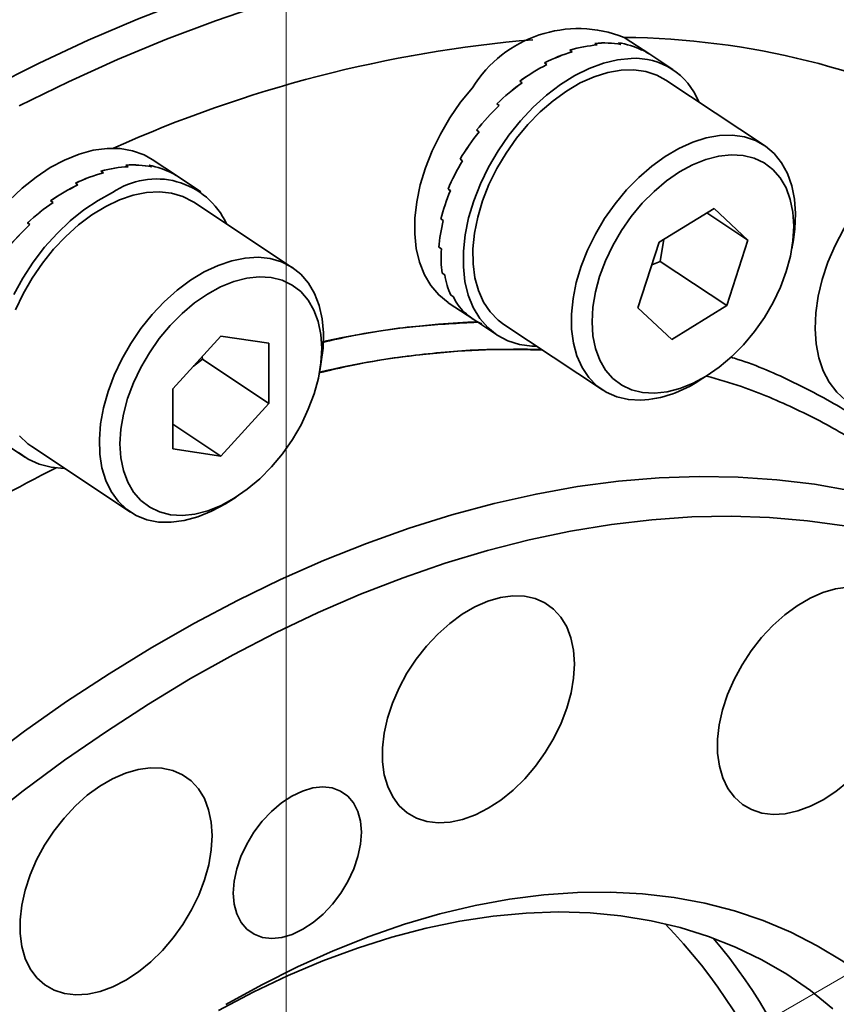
# Model space of a CAD drawing. Header units: millimetres. Extents: x 6316 to 18291, y -19059 to -9021.
# Tile 136 of 146: x 18170.65 to 18173.46, y -18631.53 to -18628.15. Entities that reach past the tile are written whole.
import ezdxf

# ---------------------------------------------------------------- set-up
doc = ezdxf.new("R2010")
doc.units = ezdxf.units.MM
doc.header["$LTSCALE"] = 10
doc.layers.add('1轮廓实线层', color=7, linetype='Continuous', lineweight=18)

msp = doc.modelspace()

# ---------------------------------------------------------------- linework, layer by layer
at = {"color": 7, "linetype": 'Continuous', "lineweight": 35}
for p, q in [((18171.3414, -18629.237), (18171.5068, -18629.262)), ((18171.5068, -18629.262), (18171.5072, -18629.4685)), ((18171.6819, -18629.3568), (18171.6872, -18629.3256)), ((18171.3673, -18629.8076), (18171.394, -18629.7906))]:
    msp.add_line(p, q, dxfattribs=at)
at = {"color": 7, "linetype": 'Continuous', "lineweight": 35, "flags": 128}
for points in [[(18173.4969, -18630.1003), (18173.4548, -18630.1061), (18173.4112, -18630.1188), (18173.3672, -18630.1381), (18173.3233, -18630.1637), (18173.2804, -18630.1951), (18173.2392, -18630.2318), (18173.2006, -18630.2731), (18173.1651, -18630.3183), (18173.1335, -18630.3666), (18173.1062, -18630.417), (18173.0838, -18630.4688), (18173.0667, -18630.521), (18173.0551, -18630.5726), (18173.0493, -18630.6227), (18173.0494, -18630.6705), (18173.0554, -18630.7151), (18173.0672, -18630.7556), (18173.0845, -18630.7914), (18173.107, -18630.8219), (18173.1345, -18630.8464), (18173.1662, -18630.8646), (18173.2018, -18630.8761), (18173.2406, -18630.8807), (18173.2818, -18630.8784), (18173.3247, -18630.8691), (18173.3686, -18630.8531), (18173.4127, -18630.8306), (18173.4562, -18630.802), (18173.4983, -18630.7678)], [(18172.5573, -18630.3632), (18172.5542, -18630.3169), (18172.5454, -18630.2743), (18172.5308, -18630.236), (18172.5108, -18630.2028), (18172.4858, -18630.1752), (18172.4561, -18630.1538), (18172.4223, -18630.1389), (18172.3851, -18630.1309), (18172.345, -18630.1297), (18172.3029, -18630.1356), (18172.2594, -18630.1482), (18172.2153, -18630.1676), (18172.1714, -18630.1932), (18172.1285, -18630.2246), (18172.0873, -18630.2613), (18172.0487, -18630.3026), (18172.0132, -18630.3478), (18171.9816, -18630.396), (18171.9543, -18630.4465), (18171.9319, -18630.4983), (18171.9148, -18630.5504), (18171.9032, -18630.602), (18171.8975, -18630.6522), (18171.8976, -18630.7), (18171.9035, -18630.7445), (18171.9153, -18630.7851), (18171.9326, -18630.8209), (18171.9552, -18630.8514), (18171.9826, -18630.8759), (18172.0144, -18630.8941), (18172.0499, -18630.9056), (18172.0887, -18630.9102), (18172.1299, -18630.9078), (18172.1728, -18630.8986), (18172.2167, -18630.8825), (18172.2608, -18630.86), (18172.3043, -18630.8314), (18172.3464, -18630.7973), (18172.3864, -18630.7582), (18172.4235, -18630.7149), (18172.4571, -18630.668), (18172.4867, -18630.6186), (18172.5116, -18630.5673), (18172.5314, -18630.5153), (18172.5457, -18630.4633), (18172.5544, -18630.4123), (18172.5573, -18630.3632)], [(18171.8248, -18630.9424), (18171.8218, -18630.9046), (18171.8128, -18630.8706), (18171.7981, -18630.8415), (18171.7781, -18630.8179), (18171.7534, -18630.8006), (18171.7247, -18630.7901), (18171.6927, -18630.7865), (18171.6582, -18630.79), (18171.6224, -18630.8005), (18171.586, -18630.8178), (18171.5501, -18630.8413), (18171.5158, -18630.8704), (18171.4838, -18630.9043), (18171.4552, -18630.9421), (18171.4306, -18630.9827), (18171.4108, -18631.0251), (18171.3963, -18631.0681), (18171.3874, -18631.1105), (18171.3845, -18631.1512), (18171.3876, -18631.189), (18171.3966, -18631.223), (18171.4113, -18631.2521), (18171.4312, -18631.2757), (18171.4559, -18631.293), (18171.4847, -18631.3035), (18171.5167, -18631.3071), (18171.5511, -18631.3036), (18171.587, -18631.2931), (18171.6233, -18631.2758), (18171.6592, -18631.2523), (18171.6936, -18631.2232), (18171.7255, -18631.1893), (18171.7541, -18631.1515), (18171.7787, -18631.1109), (18171.7985, -18631.0685), (18171.8131, -18631.0255), (18171.8219, -18630.9831), (18171.8248, -18630.9424)]]:
    msp.add_lwpolyline(points, dxfattribs=at)
at = {"layer": '1轮廓实线层'}
for q in [(18171.5669, -18603.6926), (18193.0452, -18620.1431)]:
    msp.add_line((18171.5669, -18632.5437), q, dxfattribs=at)
at = {"layer": '1轮廓实线层', "color": 7, "linetype": 'Continuous', "lineweight": 35}
for p, q in [((18172.8163, -18628.2688), (18172.7287, -18628.2106)), ((18172.6358, -18628.2368), (18172.6275, -18628.2312)), ((18172.6359, -18628.2368), (18172.6276, -18628.2312)), ((18172.7167, -18628.2347), (18172.7084, -18628.2291)), ((18172.7084, -18628.2291), (18172.7168, -18628.2347)), ((18172.7889, -18628.2541), (18172.7806, -18628.2486)), ((18172.7806, -18628.2486), (18172.789, -18628.2542)), ((18172.5415, -18628.2547), (18172.5499, -18628.2603)), ((18172.5498, -18628.2603), (18172.5415, -18628.2548)), ((18172.8958, -18628.3215), (18172.8164, -18628.2688)), ((18172.4624, -18628.3043), (18172.454, -18628.2987)), ((18172.4541, -18628.2987), (18172.4625, -18628.3042)), ((18172.3691, -18628.3611), (18172.3775, -18628.3666)), ((18172.3774, -18628.3667), (18172.3691, -18628.3612)), ((18173.2107, -18628.5823), (18172.8719, -18628.3575)), ((18172.2986, -18628.4449), (18172.2902, -18628.4394)), ((18172.2903, -18628.4393), (18172.2986, -18628.4449)), ((18172.221, -18628.5299), (18172.2294, -18628.5354)), ((18172.2293, -18628.5355), (18172.221, -18628.53)), ((18171.0237, -18628.6551), (18171.0153, -18628.6495)), ((18171.0154, -18628.6495), (18171.0237, -18628.6551)), ((18171.1036, -18628.6557), (18171.0953, -18628.6501)), ((18171.0954, -18628.6501), (18171.1037, -18628.6557)), ((18171.1926, -18628.6878), (18171.106, -18628.6303)), ((18172.1727, -18628.6345), (18172.1643, -18628.6289)), ((18172.1643, -18628.6289), (18172.1646, -18628.629)), ((18172.1644, -18628.6288), (18172.1727, -18628.6344)), ((18170.9381, -18628.676), (18170.9297, -18628.6704)), ((18170.9298, -18628.6704), (18170.9382, -18628.6759)), ((18171.1745, -18628.6778), (18171.1662, -18628.6722)), ((18171.1662, -18628.6723), (18171.1746, -18628.6778)), ((18171.2731, -18628.7412), (18171.1927, -18628.6878)), ((18170.8506, -18628.7175), (18170.8423, -18628.7119)), ((18170.8507, -18628.7174), (18170.8423, -18628.7119)), ((18172.1228, -18628.7319), (18172.1312, -18628.7374)), ((18172.1311, -18628.7375), (18172.1228, -18628.732)), ((18172.1228, -18628.732), (18172.123, -18628.732)), ((18170.7568, -18628.7721), (18170.7652, -18628.7777)), ((18170.7651, -18628.7777), (18170.7568, -18628.7722)), ((18171.588, -18629.0021), (18171.2492, -18628.7772)), ((18172.8481, -18628.915), (18173.0371, -18628.7984)), ((18173.0124, -18628.8136), (18173.1535, -18628.9072)), ((18173.0371, -18628.7984), (18173.1535, -18628.9072)), ((18170.677, -18628.8485), (18170.6854, -18628.8541)), ((18170.6853, -18628.8542), (18170.677, -18628.8486)), ((18172.0981, -18628.8346), (18172.0983, -18628.8345)), ((18172.1065, -18628.8401), (18172.0981, -18628.8346)), ((18172.0982, -18628.8345), (18172.1065, -18628.84)), ((18172.7755, -18629.1404), (18172.8481, -18628.915)), ((18172.852, -18628.9807), (18172.8651, -18628.9046)), ((18173.1535, -18628.9072), (18173.0809, -18629.1326)), ((18173.3045, -18628.9371), (18173.3098, -18628.9059)), ((18172.0915, -18628.9321), (18172.0998, -18628.9377)), ((18172.0998, -18628.9378), (18172.0915, -18628.9322)), ((18172.0915, -18628.9322), (18172.0916, -18628.9322)), ((18172.8232, -18628.9924), (18172.852, -18628.9807)), ((18172.852, -18628.9807), (18173.0809, -18629.1326)), ((18172.1031, -18629.0206), (18172.1114, -18629.0262)), ((18172.1115, -18629.0263), (18172.1031, -18629.0207)), ((18172.1031, -18629.0207), (18172.1032, -18629.0207)), ((18172.1235, -18629.1225), (18172.2112, -18629.1806)), ((18172.1409, -18629.1017), (18172.1325, -18629.0961)), ((18172.1325, -18629.0961), (18172.1325, -18629.0961)), ((18172.1325, -18629.0961), (18172.1408, -18629.1016)), ((18172.1783, -18629.1552), (18172.1867, -18629.1607)), ((18172.1867, -18629.1608), (18172.1784, -18629.1552)), ((18172.1784, -18629.1552), (18172.1784, -18629.1552)), ((18172.8919, -18629.2492), (18172.7755, -18629.1404)), ((18173.0809, -18629.1326), (18172.8919, -18629.2492)), ((18172.2112, -18629.1807), (18172.2906, -18629.2333)), ((18172.3145, -18629.1974), (18172.6533, -18629.4222)), ((18171.1765, -18629.4186), (18171.3414, -18629.237)), ((18171.2475, -18629.3404), (18171.2783, -18629.3166)), ((18171.2783, -18629.3166), (18171.2771, -18629.3079)), ((18171.2783, -18629.3166), (18171.5072, -18629.4685)), ((18172.99, -18629.3878), (18173.0167, -18629.3708)), ((18171.1769, -18629.6251), (18171.1765, -18629.4186)), ((18171.5072, -18629.4685), (18171.3423, -18629.6501)), ((18171.1768, -18629.5402), (18171.3423, -18629.6501)), ((18170.5875, -18629.5997), (18170.668, -18629.6531)), ((18170.6919, -18629.6171), (18171.0307, -18629.8419)), ((18171.3423, -18629.6501), (18171.1769, -18629.6251))]:
    msp.add_line(p, q, dxfattribs=at)
at = {"layer": '1轮廓实线层', "color": 7, "linetype": 'Continuous', "lineweight": 35, "flags": 128}
for points in [[(18170.5478, -18628.3837), (18170.717, -18628.2989), (18170.8861, -18628.2204), (18171.0552, -18628.1482), (18171.2239, -18628.0824), (18171.3921, -18628.0231), (18171.5596, -18627.9703)], [(18171.6581, -18628.0466), (18171.4912, -18628.0969), (18171.3235, -18628.1537), (18171.1552, -18628.2172), (18170.9865, -18628.2871), (18170.8176, -18628.3635), (18170.6487, -18628.4462)], [(18172.427, -18629.272), (18172.4113, -18629.2716), (18172.368, -18629.2659), (18172.3279, -18629.2532), (18172.2915, -18629.2339), (18172.2594, -18629.2082), (18172.2319, -18629.1765), (18172.2095, -18629.1391), (18172.1925, -18629.0967), (18172.1811, -18629.0498), (18172.1755, -18628.999), (18172.1757, -18628.9452), (18172.1818, -18628.889), (18172.1937, -18628.8312), (18172.2112, -18628.7727), (18172.2341, -18628.7142), (18172.262, -18628.6566), (18172.2946, -18628.6007), (18172.3313, -18628.5473), (18172.3717, -18628.4972), (18172.4152, -18628.4509), (18172.4613, -18628.4093), (18172.5092, -18628.3728), (18172.5582, -18628.342), (18172.6078, -18628.3173), (18172.6571, -18628.2991), (18172.7056, -18628.2875), (18172.7524, -18628.2829)], [(18172.3145, -18629.1974), (18172.2954, -18629.183), (18172.2676, -18629.1544), (18172.2448, -18629.1201), (18172.2272, -18629.0807), (18172.2152, -18629.0366), (18172.2089, -18628.9886), (18172.2084, -18628.9374), (18172.2138, -18628.8838), (18172.2249, -18628.8285), (18172.2416, -18628.7725), (18172.2636, -18628.7166), (18172.2906, -18628.6615), (18172.3222, -18628.6083), (18172.358, -18628.5576), (18172.3972, -18628.5102), (18172.4395, -18628.4669), (18172.4841, -18628.4283), (18172.5303, -18628.395), (18172.5775, -18628.3674), (18172.6249, -18628.3461), (18172.6719, -18628.3314), (18172.7176, -18628.3234), (18172.7615, -18628.3222), (18172.8028, -18628.328), (18172.841, -18628.3406), (18172.8719, -18628.3575)], [(18172.2067, -18628.384), (18172.1661, -18628.4339), (18172.1292, -18628.4872), (18172.0964, -18628.543), (18172.0682, -18628.6005), (18172.0451, -18628.6589), (18172.0274, -18628.7175), (18172.0152, -18628.7753), (18172.0088, -18628.8316), (18172.0083, -18628.8856), (18172.0136, -18628.9365), (18172.0247, -18628.9836), (18172.0414, -18629.0263), (18172.0636, -18629.0639), (18172.0908, -18629.096), (18172.1228, -18629.122), (18172.1235, -18629.1225)], [(18172.7853, -18629.4577), (18172.7427, -18629.4554), (18172.7029, -18629.4462), (18172.6665, -18629.4303), (18172.6342, -18629.4078), (18172.6064, -18629.3793), (18172.5836, -18629.345), (18172.566, -18629.3055), (18172.554, -18629.2614), (18172.5477, -18629.2134), (18172.5472, -18629.1622), (18172.5526, -18629.1086), (18172.5637, -18629.0534), (18172.5804, -18628.9973), (18172.6024, -18628.9414), (18172.6294, -18628.8864), (18172.6611, -18628.8331), (18172.6968, -18628.7824), (18172.7361, -18628.7351), (18172.7783, -18628.6917), (18172.8229, -18628.6531), (18172.8691, -18628.6198), (18172.9163, -18628.5923), (18172.9638, -18628.571), (18173.0107, -18628.5562), (18173.0565, -18628.5482), (18173.1003, -18628.5471), (18173.1416, -18628.5529), (18173.1798, -18628.5655), (18173.2142, -18628.5847), (18173.2443, -18628.6102), (18173.2696, -18628.6417), (18173.2899, -18628.6786), (18173.3047, -18628.7205), (18173.3139, -18628.7666), (18173.3173, -18628.8163), (18173.3148, -18628.8688), (18173.3098, -18628.9059)], [(18171.106, -18628.6303), (18171.0777, -18628.6144), (18171.0384, -18628.6002), (18170.9958, -18628.5928), (18170.9505, -18628.5923), (18170.9031, -18628.5988), (18170.8544, -18628.6121), (18170.8049, -18628.6321), (18170.7554, -18628.6584), (18170.7066, -18628.6908), (18170.6592, -18628.7287), (18170.6137, -18628.7716), (18170.571, -18628.8189), (18170.5315, -18628.87), (18170.4958, -18628.9241), (18170.4644, -18628.9806)], [(18172.8325, -18629.4337), (18172.8755, -18629.4292), (18172.92, -18629.4176), (18172.9653, -18629.3994), (18173.0105, -18629.3747), (18173.055, -18629.344), (18173.0979, -18629.3079), (18173.1385, -18629.2668), (18173.1762, -18629.2217), (18173.2102, -18629.1731), (18173.2401, -18629.122), (18173.2652, -18629.0692), (18173.2852, -18629.0156), (18173.2997, -18628.9622), (18173.3084, -18628.9098), (18173.3113, -18628.8594), (18173.3082, -18628.8118), (18173.2993, -18628.7678), (18173.2846, -18628.7282), (18173.2644, -18628.6936), (18173.2391, -18628.6647), (18173.2092, -18628.642), (18173.175, -18628.6257), (18173.1372, -18628.6163), (18173.0965, -18628.6139), (18173.0535, -18628.6185), (18173.009, -18628.63), (18172.9637, -18628.6482), (18172.9185, -18628.6729), (18172.874, -18628.7036), (18172.8311, -18628.7398), (18172.7904, -18628.7808), (18172.7528, -18628.826), (18172.7188, -18628.8745), (18172.6889, -18628.9256), (18172.6638, -18628.9784), (18172.6438, -18629.032), (18172.6293, -18629.0855), (18172.6206, -18629.1378), (18172.6177, -18629.1883), (18172.6208, -18629.2359), (18172.6297, -18629.2799), (18172.6444, -18629.3195), (18172.6646, -18629.354), (18172.6898, -18629.3829), (18172.7198, -18629.4057), (18172.754, -18629.4219), (18172.7918, -18629.4313), (18172.8325, -18629.4337)], [(18173.7367, -18628.5931), (18173.6883, -18628.6276), (18173.6416, -18628.6675), (18173.5971, -18628.7121), (18173.5554, -18628.7609), (18173.5173, -18628.8133), (18173.4832, -18628.8683), (18173.4536, -18628.9254), (18173.4288, -18628.9836), (18173.4094, -18629.0422), (18173.3954, -18629.1004), (18173.3872, -18629.1572), (18173.3848, -18629.212), (18173.3883, -18629.264), (18173.3976, -18629.3123), (18173.4127, -18629.3565), (18173.4332, -18629.3957), (18173.4588, -18629.4296), (18173.4894, -18629.4575), (18173.5006, -18629.4655)], [(18170.6301, -18629.0942), (18170.6613, -18629.0377), (18170.6967, -18628.9835), (18170.7361, -18628.9322), (18170.7787, -18628.8847), (18170.824, -18628.8415), (18170.8714, -18628.8034), (18170.9201, -18628.7707), (18170.9696, -18628.7441)], [(18170.6364, -18629.1467), (18170.6625, -18629.0915), (18170.6933, -18629.0378), (18170.7283, -18628.9866), (18170.767, -18628.9385), (18170.8087, -18628.8944), (18170.8529, -18628.8549), (18170.8989, -18628.8205), (18170.946, -18628.7919), (18170.9934, -18628.7694), (18171.0405, -18628.7534), (18171.0865, -18628.7441), (18171.1308, -18628.7417), (18171.1727, -18628.7462), (18171.2114, -18628.7575), (18171.2466, -18628.7755), (18171.2492, -18628.7772)], [(18171.3102, -18629.8393), (18171.2628, -18629.8586), (18171.2162, -18629.8713), (18171.171, -18629.8771), (18171.1278, -18629.8761), (18171.0874, -18629.8682), (18171.0504, -18629.8535), (18171.0173, -18629.8323), (18170.9886, -18629.8048), (18170.9648, -18629.7716), (18170.9462, -18629.733), (18170.9332, -18629.6898), (18170.9258, -18629.6424), (18170.9242, -18629.5918), (18170.9285, -18629.5385), (18170.9385, -18629.4835), (18170.9542, -18629.4276), (18170.9752, -18629.3716), (18171.0014, -18629.3163), (18171.0321, -18629.2627), (18171.0671, -18629.2114), (18171.1058, -18629.1634), (18171.1475, -18629.1193), (18171.1917, -18629.0797), (18171.2377, -18629.0454), (18171.2848, -18629.0167), (18171.3322, -18628.9942), (18171.3793, -18628.9782), (18171.4254, -18628.9689), (18171.4696, -18628.9665), (18171.5115, -18628.971), (18171.5502, -18628.9823), (18171.5854, -18629.0003), (18171.6163, -18629.0247), (18171.6426, -18629.0551), (18171.6639, -18629.0911), (18171.6797, -18629.1321), (18171.69, -18629.1774), (18171.6944, -18629.2265), (18171.6931, -18629.2786), (18171.6872, -18629.3256)], [(18171.3426, -18629.8191), (18171.3879, -18629.7945), (18171.4323, -18629.7638), (18171.4753, -18629.7276), (18171.5159, -18629.6866), (18171.5536, -18629.6414), (18171.5876, -18629.5929), (18171.6174, -18629.5417), (18171.6425, -18629.4889), (18171.6625, -18629.4354), (18171.677, -18629.3819), (18171.6857, -18629.3295), (18171.6886, -18629.2791), (18171.6856, -18629.2315), (18171.6766, -18629.1875), (18171.6619, -18629.1479), (18171.6418, -18629.1134), (18171.6165, -18629.0845), (18171.5865, -18629.0617), (18171.5523, -18629.0455), (18171.5146, -18629.0361), (18171.4738, -18629.0336), (18171.4309, -18629.0382), (18171.3863, -18629.0497), (18171.3411, -18629.068), (18171.2958, -18629.0927), (18171.2514, -18629.1233), (18171.2084, -18629.1595), (18171.1678, -18629.2005), (18171.1301, -18629.2457), (18171.0961, -18629.2943), (18171.0663, -18629.3454), (18171.0411, -18629.3982), (18171.0212, -18629.4518), (18171.0067, -18629.5052), (18170.9979, -18629.5576), (18170.9951, -18629.608), (18170.9981, -18629.6556), (18171.0071, -18629.6996), (18171.0218, -18629.7392), (18171.0419, -18629.7738), (18171.0672, -18629.8027), (18171.0972, -18629.8254), (18171.1313, -18629.8416), (18171.1691, -18629.851), (18171.2098, -18629.8535), (18171.2528, -18629.8489), (18171.2973, -18629.8374), (18171.3426, -18629.8191)], [(18170.6919, -18629.6171), (18170.6785, -18629.6074), (18170.6498, -18629.58)], [(18170.8044, -18629.6918), (18170.8027, -18629.6918), (18170.7586, -18629.6882), (18170.7174, -18629.6777), (18170.6798, -18629.6604), (18170.6463, -18629.6367)], [(18170.5237, -18630.7022), (18170.6671, -18630.595), (18170.8117, -18630.4934), (18170.9575, -18630.3975), (18171.1041, -18630.3074), (18171.2514, -18630.2233), (18171.3991, -18630.1454), (18171.547, -18630.0736), (18171.6948, -18630.0083), (18171.8424, -18629.9494), (18171.9895, -18629.897), (18172.1358, -18629.8513), (18172.2812, -18629.8123), (18172.4253, -18629.78), (18172.5681, -18629.7546), (18172.7092, -18629.736), (18172.8485, -18629.7243), (18172.9856, -18629.7195), (18173.1205, -18629.7217), (18173.2529, -18629.7307), (18173.3826, -18629.7466), (18173.5094, -18629.7694)], [(18170.5237, -18630.7022), (18170.6671, -18630.595), (18170.8117, -18630.4934), (18170.9575, -18630.3975), (18171.1041, -18630.3074), (18171.2514, -18630.2233), (18171.3991, -18630.1454), (18171.547, -18630.0736), (18171.6948, -18630.0083), (18171.8424, -18629.9494), (18171.9895, -18629.897), (18172.1358, -18629.8513), (18172.2812, -18629.8123), (18172.4253, -18629.78), (18172.5681, -18629.7546), (18172.7092, -18629.736), (18172.8485, -18629.7243), (18172.9856, -18629.7195), (18173.1205, -18629.7217), (18173.2529, -18629.7307), (18173.3826, -18629.7466), (18173.5094, -18629.7694)], [(18171.3673, -18629.8076), (18171.3575, -18629.8137), (18171.3102, -18629.8393)], [(18173.4859, -18629.8896), (18173.3586, -18629.8716), (18173.2284, -18629.8605), (18173.0958, -18629.8562), (18172.9608, -18629.8588), (18172.8236, -18629.8683), (18172.6845, -18629.8846), (18172.5438, -18629.9078), (18172.4015, -18629.9378), (18172.258, -18629.9745), (18172.1135, -18630.0179), (18171.9682, -18630.0679), (18171.8224, -18630.1245), (18171.6761, -18630.1875), (18171.5298, -18630.2569), (18171.3837, -18630.3325), (18171.2378, -18630.4143), (18171.0926, -18630.502), (18170.9482, -18630.5956), (18170.8048, -18630.695), (18170.6627, -18630.7998), (18170.5222, -18630.9101)], [(18173.4859, -18629.8896), (18173.3586, -18629.8716), (18173.2284, -18629.8605), (18173.0958, -18629.8562), (18172.9608, -18629.8588), (18172.8236, -18629.8683), (18172.6845, -18629.8846), (18172.5438, -18629.9078), (18172.4015, -18629.9378), (18172.258, -18629.9745), (18172.1135, -18630.0179), (18171.9682, -18630.0679), (18171.8224, -18630.1245), (18171.6761, -18630.1875), (18171.5298, -18630.2569), (18171.3837, -18630.3325), (18171.2378, -18630.4143), (18171.0926, -18630.502), (18170.9482, -18630.5956), (18170.8048, -18630.695), (18170.6627, -18630.7998), (18170.5222, -18630.9101)], [(18173.4969, -18630.1003), (18173.4548, -18630.1061), (18173.4112, -18630.1188), (18173.3672, -18630.1381), (18173.3233, -18630.1637), (18173.2804, -18630.1951), (18173.2392, -18630.2318), (18173.2006, -18630.2731), (18173.1651, -18630.3183), (18173.1335, -18630.3666), (18173.1062, -18630.417), (18173.0838, -18630.4688), (18173.0667, -18630.521), (18173.0551, -18630.5726), (18173.0493, -18630.6227), (18173.0494, -18630.6705), (18173.0554, -18630.7151), (18173.0672, -18630.7556), (18173.0845, -18630.7914), (18173.107, -18630.8219), (18173.1345, -18630.8464), (18173.1662, -18630.8646), (18173.2018, -18630.8761), (18173.2406, -18630.8807), (18173.2818, -18630.8784), (18173.3247, -18630.8691), (18173.3686, -18630.8531), (18173.4127, -18630.8306), (18173.4562, -18630.802), (18173.4983, -18630.7678)], [(18172.5573, -18630.3632), (18172.5542, -18630.3169), (18172.5454, -18630.2743), (18172.5308, -18630.236), (18172.5108, -18630.2028), (18172.4858, -18630.1752), (18172.4561, -18630.1538), (18172.4223, -18630.1389), (18172.3851, -18630.1309), (18172.345, -18630.1297), (18172.3029, -18630.1356), (18172.2594, -18630.1482), (18172.2153, -18630.1676), (18172.1714, -18630.1932), (18172.1285, -18630.2246), (18172.0873, -18630.2613), (18172.0487, -18630.3026), (18172.0132, -18630.3478), (18171.9816, -18630.396), (18171.9543, -18630.4465), (18171.9319, -18630.4983), (18171.9148, -18630.5504), (18171.9032, -18630.602), (18171.8975, -18630.6522), (18171.8976, -18630.7), (18171.9035, -18630.7445), (18171.9153, -18630.7851), (18171.9326, -18630.8209), (18171.9552, -18630.8514), (18171.9826, -18630.8759), (18172.0144, -18630.8941), (18172.0499, -18630.9056), (18172.0887, -18630.9102), (18172.1299, -18630.9078), (18172.1728, -18630.8986), (18172.2167, -18630.8825), (18172.2608, -18630.86), (18172.3043, -18630.8314), (18172.3464, -18630.7973), (18172.3864, -18630.7582), (18172.4235, -18630.7149), (18172.4571, -18630.668), (18172.4867, -18630.6186), (18172.5116, -18630.5673), (18172.5314, -18630.5153), (18172.5457, -18630.4633), (18172.5544, -18630.4123), (18172.5573, -18630.3632)], [(18171.3116, -18630.9539), (18171.3086, -18630.9076), (18171.2997, -18630.865), (18171.2851, -18630.8267), (18171.2652, -18630.7935), (18171.2401, -18630.7659), (18171.2104, -18630.7445), (18171.1767, -18630.7297), (18171.1394, -18630.7216), (18171.0994, -18630.7205), (18171.0572, -18630.7263), (18171.0137, -18630.739), (18170.9696, -18630.7583), (18170.9257, -18630.7839), (18170.8828, -18630.8153), (18170.8417, -18630.852), (18170.803, -18630.8933), (18170.7676, -18630.9385), (18170.7359, -18630.9868), (18170.7087, -18631.0372), (18170.6863, -18631.089), (18170.6691, -18631.1412), (18170.6576, -18631.1928), (18170.6518, -18631.2429), (18170.6519, -18631.2907), (18170.6579, -18631.3353), (18170.6696, -18631.3758), (18170.6869, -18631.4116), (18170.7095, -18631.4421), (18170.7369, -18631.4666), (18170.7687, -18631.4848), (18170.8043, -18631.4963), (18170.843, -18631.5009), (18170.8842, -18631.4986), (18170.9272, -18631.4893), (18170.9711, -18631.4733), (18171.0151, -18631.4507), (18171.0586, -18631.4222), (18171.1007, -18631.388), (18171.1407, -18631.3489), (18171.1779, -18631.3056), (18171.2115, -18631.2588), (18171.241, -18631.2093), (18171.2659, -18631.1581), (18171.2857, -18631.106), (18171.3001, -18631.054), (18171.3088, -18631.003), (18171.3116, -18630.9539)], [(18171.3116, -18630.9539), (18171.3086, -18630.9076), (18171.2997, -18630.865), (18171.2851, -18630.8267), (18171.2652, -18630.7935), (18171.2401, -18630.7659), (18171.2104, -18630.7445), (18171.1767, -18630.7297), (18171.1394, -18630.7216), (18171.0994, -18630.7205), (18171.0572, -18630.7263), (18171.0137, -18630.739), (18170.9696, -18630.7583), (18170.9257, -18630.7839), (18170.8828, -18630.8153), (18170.8417, -18630.852), (18170.803, -18630.8933), (18170.7676, -18630.9385), (18170.7359, -18630.9868), (18170.7087, -18631.0372), (18170.6863, -18631.089), (18170.6691, -18631.1412), (18170.6576, -18631.1928), (18170.6518, -18631.2429), (18170.6519, -18631.2907), (18170.6579, -18631.3353), (18170.6696, -18631.3758), (18170.6869, -18631.4116), (18170.7095, -18631.4421), (18170.7369, -18631.4666), (18170.7687, -18631.4848), (18170.8043, -18631.4963), (18170.843, -18631.5009), (18170.8842, -18631.4986), (18170.9272, -18631.4893), (18170.9711, -18631.4733), (18171.0151, -18631.4507), (18171.0586, -18631.4222), (18171.1007, -18631.388), (18171.1407, -18631.3489), (18171.1779, -18631.3056), (18171.2115, -18631.2588), (18171.241, -18631.2093), (18171.2659, -18631.1581), (18171.2857, -18631.106), (18171.3001, -18631.054), (18171.3088, -18631.003), (18171.3116, -18630.9539)], [(18171.8248, -18630.9424), (18171.8218, -18630.9046), (18171.8128, -18630.8706), (18171.7981, -18630.8415), (18171.7781, -18630.8179), (18171.7534, -18630.8006), (18171.7247, -18630.7901), (18171.6927, -18630.7865), (18171.6582, -18630.79), (18171.6224, -18630.8005), (18171.586, -18630.8178), (18171.5501, -18630.8413), (18171.5158, -18630.8704), (18171.4838, -18630.9043), (18171.4552, -18630.9421), (18171.4306, -18630.9827), (18171.4108, -18631.0251), (18171.3963, -18631.0681), (18171.3874, -18631.1105), (18171.3845, -18631.1512), (18171.3876, -18631.189), (18171.3966, -18631.223), (18171.4113, -18631.2521), (18171.4312, -18631.2757), (18171.4559, -18631.293), (18171.4847, -18631.3035), (18171.5167, -18631.3071), (18171.5511, -18631.3036), (18171.587, -18631.2931), (18171.6233, -18631.2758), (18171.6592, -18631.2523), (18171.6936, -18631.2232), (18171.7255, -18631.1893), (18171.7541, -18631.1515), (18171.7787, -18631.1109), (18171.7985, -18631.0685), (18171.8131, -18631.0255), (18171.8219, -18630.9831), (18171.8248, -18630.9424)], [(18171.3595, -18631.5338), (18171.4823, -18631.466), (18171.6054, -18631.4045), (18171.7285, -18631.3493), (18171.8513, -18631.3006), (18171.9736, -18631.2584), (18172.0951, -18631.223), (18172.2155, -18631.1942), (18172.3345, -18631.1724), (18172.4518, -18631.1573), (18172.5673, -18631.1492), (18172.6806, -18631.1481), (18172.7915, -18631.1538), (18172.8997, -18631.1665), (18173.005, -18631.186), (18173.1071, -18631.2124), (18173.2058, -18631.2456), (18173.3009, -18631.2855), (18173.3922, -18631.332), (18173.4795, -18631.385), (18173.5625, -18631.4444), (18173.6411, -18631.51), (18173.7151, -18631.5818)], [(18171.3595, -18631.5338), (18171.4823, -18631.466), (18171.6054, -18631.4045), (18171.7285, -18631.3493), (18171.8513, -18631.3006), (18171.9736, -18631.2584), (18172.0951, -18631.223), (18172.2155, -18631.1942), (18172.3345, -18631.1724), (18172.4518, -18631.1573), (18172.5673, -18631.1492), (18172.6806, -18631.1481), (18172.7915, -18631.1538), (18172.8997, -18631.1665), (18173.005, -18631.186), (18173.1071, -18631.2124), (18173.2058, -18631.2456), (18173.3009, -18631.2855), (18173.3922, -18631.332), (18173.4795, -18631.385), (18173.5625, -18631.4444), (18173.6411, -18631.51), (18173.7151, -18631.5818)], [(18173.4461, -18631.5491), (18173.3687, -18631.4866), (18173.287, -18631.4304), (18173.2011, -18631.3804), (18173.1113, -18631.3369), (18173.0178, -18631.3), (18172.9208, -18631.2697), (18172.8206, -18631.2462), (18172.7173, -18631.2294), (18172.6111, -18631.2194), (18172.5025, -18631.2162), (18172.3915, -18631.2199), (18172.2785, -18631.2304), (18172.1637, -18631.2478), (18172.0474, -18631.2719), (18171.9299, -18631.3027), (18171.8114, -18631.3401), (18171.6922, -18631.3841), (18171.5727, -18631.4345), (18171.453, -18631.4913), (18171.3334, -18631.5543)], [(18173.4461, -18631.5491), (18173.3687, -18631.4866), (18173.287, -18631.4304), (18173.2011, -18631.3804), (18173.1113, -18631.3369), (18173.0178, -18631.3), (18172.9208, -18631.2697), (18172.8206, -18631.2462), (18172.7173, -18631.2294), (18172.6111, -18631.2194), (18172.5025, -18631.2162), (18172.3915, -18631.2199), (18172.2785, -18631.2304), (18172.1637, -18631.2478), (18172.0474, -18631.2719), (18171.9299, -18631.3027), (18171.8114, -18631.3401), (18171.6922, -18631.3841), (18171.5727, -18631.4345), (18171.453, -18631.4913), (18171.3334, -18631.5543)]]:
    msp.add_lwpolyline(points, dxfattribs=at)
at = {"layer": '1轮廓实线层', "color": 7, "linetype": 'Continuous', "lineweight": 35}
for centre, radius, start, end in [((18172.5712, -18628.6091), 0.4285, 68.4457, 148.2984), ((18172.7021, -18630.9262), 2.7156, 62.591, 89.4354), ((18172.7857, -18632.6273), 4.4242, 94.8156, 114.1909), ((18172.7649, -18628.5184), 0.2358, 21.4576, 93.0337), ((18171.1204, -18628.9625), 0.2654, 24.6362, 124.6222), ((18172.3478, -18632.2681), 3.0825, 92.3079, 102.2388), ((18172.3607, -18632.2643), 2.9818, 88.3897, 103.1735), ((18172.7592, -18629.0465), 0.412, 273.6379, 304.0651), ((18173.1772, -18634.4974), 5.3738, 116.5504, 126.1336), ((18171.5738, -18632.5252), 1.8123, 356.7909, 44.4399), ((18171.5669, -18632.5437), 1.9198, 357.382, 40.1426)]:
    msp.add_arc(centre, radius, start, end, dxfattribs=at)
for centre, major_axis, ratio, start_param, end_param in [((18172.518, -18628.7275), (0.3422, 0.4284), 0.7072, 0.585389, 0.794828), ((18172.5096, -18628.722), (0.3537, 0.42), 0.694458, 0.602117, 0.811556), ((18172.518, -18628.7275), (0.3278, 0.4387), 0.716346, 0.353549, 0.562989), ((18172.5096, -18628.722), (0.3422, 0.4284), 0.707211, 0.375733, 0.585173), ((18172.518, -18628.7275), (0.3112, 0.4501), 0.721128, 0.117832, 0.327271), ((18172.5096, -18628.722), (0.3278, 0.4387), 0.716353, 0.143889, 0.353329), ((18172.518, -18628.7275), (0.2937, 0.4617), 0.721113, 6.269259, 6.373333), ((18172.5096, -18628.722), (0.3112, 0.4501), 0.72113, 0.013732, 0.117609), ((18172.518, -18628.7275), (0.3537, 0.42), 0.694445, 0.811767, 1.021206), ((18172.5096, -18628.722), (0.3619, 0.4139), 0.679012, 0.822461, 1.0319), ((18172.5096, -18628.722), (0.3668, 0.4103), 0.661816, 1.036988, 1.246428), ((18172.518, -18628.7275), (0.3619, 0.4139), 0.678997, 1.032105, 1.241544), ((18172.518, -18628.7275), (0.3668, 0.4103), 0.661799, 1.246627, 1.456067), ((18172.5096, -18628.722), (0.3686, 0.4091), 0.643754, 1.246404, 1.455843), ((18172.518, -18628.7275), (0.3686, 0.4091), 0.643737, 1.456038, 1.665478), ((18172.5096, -18628.722), (0.3676, 0.4101), 0.625623, 1.451614, 1.661054), ((18172.518, -18628.7275), (0.3676, 0.4101), 0.625606, 1.661246, 1.870685), ((18172.5096, -18628.722), (0.3641, 0.4128), 0.608124, 1.653545, 1.862985), ((18170.8953, -18629.1473), (0.3406, 0.4296), 0.708559, 0.556685, 0.766125), ((18170.887, -18629.1417), (0.3524, 0.4209), 0.696219, 0.574146, 0.783586), ((18170.8953, -18629.1473), (0.3258, 0.4401), 0.717195, 0.324253, 0.533693), ((18170.887, -18629.1417), (0.3405, 0.4296), 0.708569, 0.347029, 0.556469), ((18170.8953, -18629.1473), (0.3091, 0.4516), 0.721393, 0.088211, 0.29765), ((18170.887, -18629.1417), (0.3258, 0.4401), 0.717201, 0.114593, 0.324032), ((18172.5096, -18628.722), (0.3584, 0.4171), 0.591879, 1.853036, 2.062475), ((18172.518, -18628.7275), (0.3641, 0.4128), 0.608108, 1.863174, 2.072613), ((18170.887, -18629.1417), (0.361, 0.4145), 0.681058, 0.795246, 1.004686), ((18170.8953, -18629.1473), (0.3524, 0.4209), 0.696206, 0.783797, 0.993236), ((18170.8953, -18629.1473), (0.2916, 0.4632), 0.720769, 6.265841, 6.343736), ((18170.887, -18629.1417), (0.3091, 0.4516), 0.721395, 0.01029, 0.087988), ((18170.887, -18629.1417), (0.3663, 0.4107), 0.66403, 1.010469, 1.219909), ((18170.8953, -18629.1473), (0.361, 0.4145), 0.681043, 1.004891, 1.214331), ((18172.518, -18628.7275), (0.3584, 0.4171), 0.591864, 2.062662, 2.272102), ((18172.5096, -18628.722), (0.3509, 0.4226), 0.577431, 2.050794, 2.260233), ((18170.8953, -18629.1473), (0.3663, 0.4107), 0.664014, 1.220109, 1.429548), ((18170.887, -18629.1417), (0.3685, 0.4092), 0.646031, 1.220476, 1.429916), ((18170.8953, -18629.1473), (0.3685, 0.4092), 0.646014, 1.430111, 1.639551), ((18170.887, -18629.1417), (0.3679, 0.4098), 0.627868, 1.426161, 1.6356), ((18172.5096, -18628.722), (0.3418, 0.4291), 0.565254, 2.247382, 2.456822), ((18172.518, -18628.7275), (0.3509, 0.4226), 0.577418, 2.260419, 2.469858), ((18172.5096, -18628.722), (0.3315, 0.4363), 0.555745, 2.443226, 2.652666), ((18172.518, -18628.7275), (0.3418, 0.4291), 0.565243, 2.457006, 2.666446), ((18172.5096, -18628.722), (0.3203, 0.444), 0.549218, 2.638631, 2.848071), ((18172.518, -18628.7275), (0.3315, 0.4363), 0.555737, 2.65285, 2.862289), ((18172.5096, -18628.722), (0.3086, 0.4519), 0.545892, 2.833812, 3.043252), ((18172.518, -18628.7275), (0.3203, 0.444), 0.549213, 2.848255, 3.057694), ((18172.5096, -18628.722), (0.2966, 0.4599), 0.545878, 3.028924, 3.134487), ((18172.518, -18628.7275), (0.3086, 0.4519), 0.54589, 3.043435, 3.252875)]:
    msp.add_ellipse(centre, major_axis=major_axis, ratio=ratio, start_param=start_param, end_param=end_param, dxfattribs=at)
for points, knots in [([(18171.6915, -18629.2587), (18171.7239, -18629.2513), (18171.8369, -18629.2252), (18172.0155, -18629.2005), (18172.1585, -18629.1928), (18172.2243, -18629.1893)], [0, 0, 0, 0, 0.177636, 0.621435, 1, 1, 1, 1]), ([(18172.4475, -18629.2856), (18172.3933, -18629.2839), (18172.265, -18629.2797), (18172.0551, -18629.296), (18171.8529, -18629.3229), (18171.7259, -18629.3526), (18171.6787, -18629.3636)], [0, 0, 0, 0, 0.220315, 0.521104, 0.821894, 1, 1, 1, 1]), ([(18173.0953, -18629.3101), (18173.1031, -18629.3124), (18173.1784, -18629.3347), (18173.3121, -18629.3947), (18173.4946, -18629.4911), (18173.6643, -18629.6075), (18173.8223, -18629.7392), (18173.9165, -18629.8409), (18173.9633, -18629.8914)], [0, 0, 0, 0, 0.022663, 0.218644, 0.414638, 0.610575, 0.806555, 1, 1, 1, 1]), ([(18173.565, -18629.63), (18173.5435, -18629.615), (18173.4666, -18629.5612), (18173.3219, -18629.4875), (18173.1588, -18629.4164), (18173.0514, -18629.386), (18173.0109, -18629.3745)], [0, 0, 0, 0, 0.129453, 0.463862, 0.798272, 1, 1, 1, 1])]:
    msp.add_open_spline(points, degree=3, knots=knots, dxfattribs=at)

doc.saveas('drawing.dxf')
